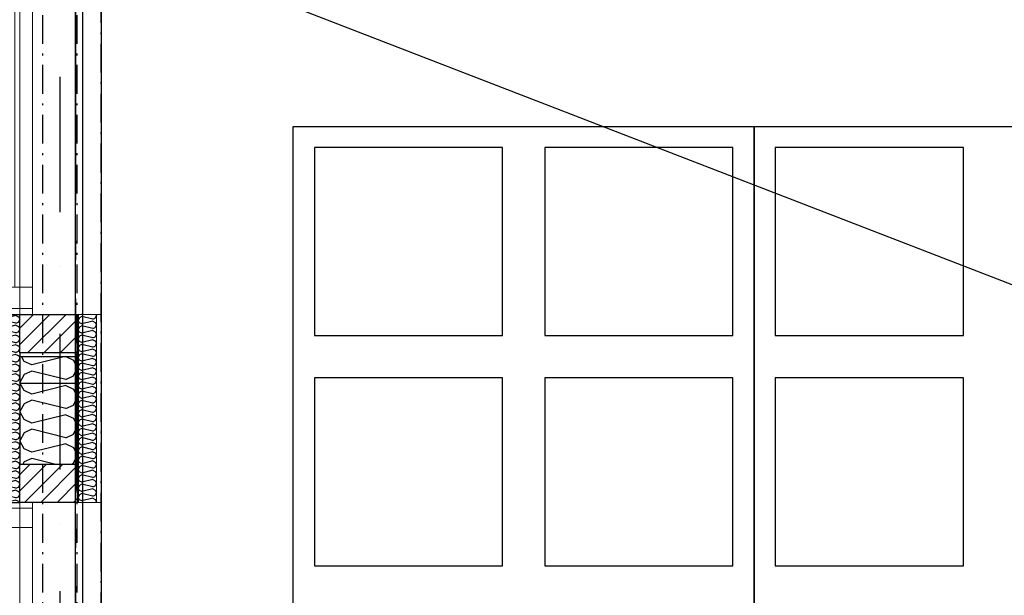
# Model space of a CAD drawing. Header units: millimetres. Extents: x -173281 to 144469, y -85977 to 83288.
# Tile 227 of 256: x -77818 to -75254, y -24039 to -22539. Entities that reach past the tile are written whole.
import ezdxf
from ezdxf.enums import TextEntityAlignment as Align

# ---------------------------------------------------------------- set-up
doc = ezdxf.new("R2010")
doc.units = ezdxf.units.MM
doc.header["$LTSCALE"] = 0.5
doc.header["$MEASUREMENT"] = 0
for name, pattern in [('Akselinje', [1500, 1000, -200, 100, -200]), ('Over snittplan', [260, 150, -50, 10, -50]), ('PLINE', [0]), ('Prikk & stiplet', [1340.555525, 705.555534, -352.777767, 0, -282.222223])]:
    doc.linetypes.add(name, pattern=pattern)
for name, color, linetype in [('222- Søyler  (Skravur)(Nye konstruksjoner)', 7, 'Continuous'), ('222- Søyler (Nye konstruksjoner)', 7, 'Continuous'), ('223- Bjelker(Nye konstruksjoner)', 7, 'Continuous'), ('232- Ikke-bærende yttervegger', 7, 'Continuous'), ('232- Ikke-bærende yttervegger (Skravur)', 7, 'Continuous'), ('232- Ikke-bærende yttervegger (Skravur)(Nye konstruksjoner)', 7, 'Continuous'), ('232- Ikke-bærende yttervegger(Nye konstruksjoner)', 7, 'Continuous'), ('235- Utvendig kledning og overflate', 7, 'Continuous'), ('235- Utvendig kledning og overflate (Skravur)(Nye konstruksjoner)', 7, 'Continuous'), ('244- Vinduer_ dører_ foldevegger(Nye konstruksjoner)', 7, 'Continuous'), ('252- Gulv på grunn_ bunnplate', 7, 'Continuous'), ('253- Oppforet gulv_ påstøp(Nye konstruksjoner)', 7, 'Continuous'), ('256- Faste himlinger og overflatebehandling(Nye konstruksjoner)', 7, 'Continuous'), ('82-- Modullinjer', 7, 'Continuous'), ('852- Teknisk_symbolsk informasjon_ bygning(Nye konstruksjoner)', 7, 'Continuous'), ('862- M___Nettoareal(Nye konstruksjoner)', 7, 'Continuous'), ('862- M___Nettoareal(Polylinje)(Nye konstruksjoner)', 7, 'Continuous'), ('862- M___Nettoareal(Tekst)(Nye konstruksjoner)', 7, 'Continuous')]:
    doc.layers.add(name, color=color, linetype=linetype)
for name, color, linetype, lineweight in [('234- Vinduer_ dører_ porter(Nye konstruksjoner)', 7, 'Continuous', 0), ('235- Utvendig kledning og overflate(Nye konstruksjoner)', 7, 'Continuous', 0), ('236- Innvendig kledning og overflate(Nye konstruksjoner)', 7, 'Continuous', 0)]:
    doc.layers.add(name, color=color, linetype=linetype, lineweight=lineweight)
doc.styles.add('GENERATED_STYLE_1', font='arial.ttf')
doc.styles.add('GENERATED_STYLE_2', font='arial.ttf')
pattern_1 = [(45, (0, 0), (-21.213203, 21.213203), [])]

# ---------------------------------------------------------------- blocks, each defined once
blk = doc.blocks.new('Dans_teater_A-120_6', base_point=(-73175.2, -21455.7))
at = {"layer": '862- M___Nettoareal(Polylinje)(Nye konstruksjoner)', "linetype": 'PLINE', "flags": 128}
blk.add_lwpolyline([(-77605.7, -22311.9), (-77605.7, -25661.9), (-76468.2, -25661.9), (-76468.2, -25666.9), (-68938.2, -25666.9), (-68938.2, -22216.9), (-68938.2, -18756.9), (-77605.7, -18756.9), (-77605.7, -22121.9), (-77668.2, -22121.9), (-77768.2, -22121.9), (-77768.2, -22311.9), (-77668.2, -22311.9)], close=True, dxfattribs=at)
at = {"layer": '862- M___Nettoareal(Tekst)(Nye konstruksjoner)', "style": 'GENERATED_STYLE_1'}
for tag, height, p in [('DUMMY_862', 150, (-73293.1, -20924)), ('ROOM_NAME', 150, (-73293.1, -22021.7)), ('DUMMY_861', 100, (-73450.2, -21621.5)), ('ROOM_NUMBER', 100, (-73450.2, -22010.3)), ('DUMMY_863', 100, (-73057.4, -21987.4))]:
    blk.add_attdef(tag, text='', height=height, rotation=90, dxfattribs=at).set_placement(p, align=Align.TOP_LEFT)
blk = doc.blocks.new('*X463')
at = {"layer": '232- Ikke-bærende yttervegger (Skravur)', "linetype": 'PLINE'}
for p, q in [((-77806.6, -23429.4), (-77813.5, -23416.9)), ((-77786.3, -23438.6), (-77806.6, -23429.4)), ((-77699.5, -23416.9), (-77786.3, -23438.6)), ((-77697.6, -23416.9), (-77678, -23425.9)), ((-77678, -23425.9), (-77668.2, -23446.6)), ((-77786.3, -23454.6), (-77806.6, -23463.8)), ((-77698.3, -23476.6), (-77786.3, -23454.6)), ((-77678, -23467.3), (-77668.2, -23446.6)), ((-77806.6, -23463.8), (-77818.2, -23484.5)), ((-77698.3, -23476.6), (-77678, -23467.3)), ((-77816.8, -23486.9), (-77818.2, -23484.5))]:
    blk.add_line(p, q, dxfattribs=at)
blk = doc.blocks.new('*X597')
at = {"layer": '235- Utvendig kledning og overflate (Skravur)(Nye konstruksjoner)', "linetype": 'PLINE'}
for p, q in [((-77867.8, -23306.9), (-77868.2, -23307.5)), ((-77864.3, -23314.4), (-77868.2, -23307.5)), ((-77864.3, -23325.9), (-77868.2, -23332.8)), ((-77857.5, -23317.5), (-77864.3, -23314.4)), ((-77857.5, -23322.8), (-77864.3, -23325.9)), ((-77828.2, -23310.1), (-77857.5, -23317.5)), ((-77828.2, -23330.1), (-77857.5, -23322.8)), ((-77828.2, -23310.1), (-77821.4, -23313.2)), ((-77828.2, -23330.1), (-77821.4, -23327)), ((-77821.4, -23313.2), (-77818.2, -23320.1)), ((-77821.4, -23327), (-77818.2, -23320.1)), ((-77864.3, -23339.7), (-77868.2, -23332.8)), ((-77864.3, -23351.2), (-77868.2, -23358.1)), ((-77857.5, -23342.8), (-77864.3, -23339.7)), ((-77857.5, -23348.1), (-77864.3, -23351.2)), ((-77828.2, -23335.4), (-77857.5, -23342.8)), ((-77828.2, -23355.4), (-77857.5, -23348.1)), ((-77828.2, -23335.4), (-77821.4, -23338.5)), ((-77828.2, -23355.4), (-77821.4, -23352.3)), ((-77821.4, -23338.5), (-77818.2, -23345.4)), ((-77821.4, -23352.3), (-77818.2, -23345.4)), ((-77864.3, -23365), (-77868.2, -23358.1)), ((-77864.3, -23376.5), (-77868.2, -23383.4)), ((-77857.5, -23368.1), (-77864.3, -23365)), ((-77857.5, -23373.4), (-77864.3, -23376.5)), ((-77828.2, -23360.7), (-77857.5, -23368.1)), ((-77828.2, -23380.7), (-77857.5, -23373.4)), ((-77828.2, -23360.7), (-77821.4, -23363.8)), ((-77828.2, -23380.7), (-77821.4, -23377.6)), ((-77821.4, -23363.8), (-77818.2, -23370.7)), ((-77821.4, -23377.6), (-77818.2, -23370.7)), ((-77864.3, -23390.3), (-77868.2, -23383.4)), ((-77864.3, -23401.8), (-77868.2, -23408.7)), ((-77857.5, -23393.4), (-77864.3, -23390.3)), ((-77857.5, -23398.7), (-77864.3, -23401.8)), ((-77828.2, -23386), (-77857.5, -23393.4)), ((-77828.2, -23406), (-77857.5, -23398.7)), ((-77828.2, -23386), (-77821.4, -23389.1)), ((-77828.2, -23406), (-77821.4, -23402.9)), ((-77821.4, -23389.1), (-77818.2, -23396)), ((-77821.4, -23402.9), (-77818.2, -23396)), ((-77864.3, -23415.6), (-77868.2, -23408.7)), ((-77864.3, -23427), (-77868.2, -23434)), ((-77857.5, -23418.7), (-77864.3, -23415.6)), ((-77857.5, -23424), (-77864.3, -23427)), ((-77828.2, -23411.3), (-77857.5, -23418.7)), ((-77828.2, -23431.3), (-77857.5, -23424)), ((-77828.2, -23411.3), (-77821.4, -23414.4)), ((-77828.2, -23431.3), (-77821.4, -23428.2)), ((-77821.4, -23414.4), (-77818.2, -23421.3)), ((-77821.4, -23428.2), (-77818.2, -23421.3)), ((-77864.3, -23440.9), (-77868.2, -23434)), ((-77864.3, -23452.3), (-77868.2, -23459.3)), ((-77857.5, -23443.9), (-77864.3, -23440.9)), ((-77857.5, -23449.3), (-77864.3, -23452.3)), ((-77828.2, -23436.6), (-77857.5, -23443.9)), ((-77828.2, -23456.6), (-77857.5, -23449.3)), ((-77828.2, -23436.6), (-77821.4, -23439.7)), ((-77828.2, -23456.6), (-77821.4, -23453.5)), ((-77821.4, -23439.7), (-77818.2, -23446.6)), ((-77821.4, -23453.5), (-77818.2, -23446.6)), ((-77864.3, -23466.2), (-77868.2, -23459.3)), ((-77864.3, -23477.6), (-77868.2, -23484.5)), ((-77857.5, -23469.2), (-77864.3, -23466.2)), ((-77857.5, -23474.6), (-77864.3, -23477.6)), ((-77828.2, -23461.9), (-77857.5, -23469.2)), ((-77828.2, -23481.9), (-77857.5, -23474.6)), ((-77828.2, -23461.9), (-77821.4, -23465)), ((-77828.2, -23481.9), (-77821.4, -23478.8)), ((-77821.4, -23465), (-77818.2, -23471.9)), ((-77821.4, -23478.8), (-77818.2, -23471.9)), ((-77864.3, -23491.5), (-77868.2, -23484.5)), ((-77864.3, -23502.9), (-77868.2, -23509.8)), ((-77864.3, -23516.7), (-77868.2, -23509.8)), ((-77857.5, -23494.5), (-77864.3, -23491.5)), ((-77857.5, -23499.8), (-77864.3, -23502.9)), ((-77828.2, -23487.2), (-77857.5, -23494.5)), ((-77828.2, -23507.2), (-77857.5, -23499.8)), ((-77828.2, -23487.2), (-77821.4, -23490.3)), ((-77828.2, -23507.2), (-77821.4, -23504.1)), ((-77821.4, -23490.3), (-77818.2, -23497.2)), ((-77821.4, -23504.1), (-77818.2, -23497.2)), ((-77864.3, -23528.2), (-77868.2, -23535.1)), ((-77864.3, -23542), (-77868.2, -23535.1)), ((-77857.5, -23519.8), (-77864.3, -23516.7)), ((-77857.5, -23525.1), (-77864.3, -23528.2)), ((-77828.2, -23512.5), (-77857.5, -23519.8)), ((-77828.2, -23532.5), (-77857.5, -23525.1)), ((-77828.2, -23512.5), (-77821.4, -23515.6)), ((-77828.2, -23532.5), (-77821.4, -23529.4)), ((-77821.4, -23515.6), (-77818.2, -23522.5)), ((-77821.4, -23529.4), (-77818.2, -23522.5)), ((-77864.3, -23553.5), (-77868.2, -23560.4)), ((-77864.3, -23567.3), (-77868.2, -23560.4)), ((-77857.5, -23545.1), (-77864.3, -23542)), ((-77857.5, -23550.4), (-77864.3, -23553.5)), ((-77828.2, -23537.8), (-77857.5, -23545.1)), ((-77828.2, -23557.8), (-77857.5, -23550.4)), ((-77828.2, -23537.8), (-77821.4, -23540.9)), ((-77828.2, -23557.8), (-77821.4, -23554.7)), ((-77821.4, -23540.9), (-77818.2, -23547.8)), ((-77821.4, -23554.7), (-77818.2, -23547.8)), ((-77864.3, -23578.8), (-77868.2, -23585.7)), ((-77864.3, -23592.6), (-77868.2, -23585.7)), ((-77857.5, -23570.4), (-77864.3, -23567.3)), ((-77857.5, -23575.7), (-77864.3, -23578.8)), ((-77828.2, -23563.1), (-77857.5, -23570.4)), ((-77828.2, -23583.1), (-77857.5, -23575.7)), ((-77828.2, -23563.1), (-77821.4, -23566.2)), ((-77828.2, -23583.1), (-77821.4, -23580)), ((-77821.4, -23566.2), (-77818.2, -23573.1)), ((-77821.4, -23580), (-77818.2, -23573.1)), ((-77864.3, -23604.1), (-77868.2, -23611)), ((-77864.3, -23617.9), (-77868.2, -23611)), ((-77857.5, -23595.7), (-77864.3, -23592.6)), ((-77857.5, -23601), (-77864.3, -23604.1)), ((-77828.2, -23588.4), (-77857.5, -23595.7)), ((-77828.2, -23608.4), (-77857.5, -23601)), ((-77828.2, -23588.4), (-77821.4, -23591.5)), ((-77828.2, -23608.4), (-77821.4, -23605.3)), ((-77821.4, -23591.5), (-77818.2, -23598.4)), ((-77821.4, -23605.3), (-77818.2, -23598.4)), ((-77864.3, -23629.4), (-77868.2, -23636.3)), ((-77864.3, -23643.2), (-77868.2, -23636.3)), ((-77857.5, -23621), (-77864.3, -23617.9)), ((-77857.5, -23626.3), (-77864.3, -23629.4)), ((-77828.2, -23613.7), (-77857.5, -23621)), ((-77828.2, -23633.6), (-77857.5, -23626.3)), ((-77828.2, -23613.7), (-77821.4, -23616.7)), ((-77828.2, -23633.6), (-77821.4, -23630.6)), ((-77821.4, -23616.7), (-77818.2, -23623.7)), ((-77821.4, -23630.6), (-77818.2, -23623.7)), ((-77864.3, -23654.7), (-77868.2, -23661.6)), ((-77864.3, -23668.5), (-77868.2, -23661.6)), ((-77857.5, -23646.3), (-77864.3, -23643.2)), ((-77857.5, -23651.6), (-77864.3, -23654.7)), ((-77828.2, -23639), (-77857.5, -23646.3)), ((-77828.2, -23658.9), (-77857.5, -23651.6)), ((-77828.2, -23639), (-77821.4, -23642)), ((-77828.2, -23658.9), (-77821.4, -23655.9)), ((-77821.4, -23642), (-77818.2, -23648.9)), ((-77821.4, -23655.9), (-77818.2, -23648.9)), ((-77864.3, -23680), (-77868.2, -23686.9)), ((-77864.3, -23693.8), (-77868.2, -23686.9)), ((-77857.5, -23671.6), (-77864.3, -23668.5)), ((-77857.5, -23676.9), (-77864.3, -23680)), ((-77828.2, -23664.3), (-77857.5, -23671.6)), ((-77828.2, -23684.2), (-77857.5, -23676.9)), ((-77828.2, -23664.3), (-77821.4, -23667.3)), ((-77828.2, -23684.2), (-77821.4, -23681.1)), ((-77821.4, -23667.3), (-77818.2, -23674.2)), ((-77821.4, -23681.1), (-77818.2, -23674.2)), ((-77864.3, -23705.3), (-77868.2, -23712.2)), ((-77864.3, -23719.1), (-77868.2, -23712.2)), ((-77857.5, -23696.9), (-77864.3, -23693.8)), ((-77857.5, -23702.2), (-77864.3, -23705.3)), ((-77828.2, -23689.5), (-77857.5, -23696.9)), ((-77828.2, -23709.5), (-77857.5, -23702.2)), ((-77828.2, -23714.8), (-77857.5, -23722.2)), ((-77828.2, -23689.5), (-77821.4, -23692.6)), ((-77828.2, -23709.5), (-77821.4, -23706.4)), ((-77828.2, -23714.8), (-77821.4, -23717.9)), ((-77821.4, -23692.6), (-77818.2, -23699.5)), ((-77821.4, -23706.4), (-77818.2, -23699.5)), ((-77864.3, -23730.6), (-77868.2, -23737.5)), ((-77864.3, -23744.4), (-77868.2, -23737.5)), ((-77857.5, -23722.2), (-77864.3, -23719.1)), ((-77857.5, -23727.5), (-77864.3, -23730.6)), ((-77828.2, -23734.8), (-77857.5, -23727.5)), ((-77828.2, -23740.1), (-77857.5, -23747.5)), ((-77828.2, -23734.8), (-77821.4, -23731.7)), ((-77828.2, -23740.1), (-77821.4, -23743.2)), ((-77821.4, -23717.9), (-77818.2, -23724.8)), ((-77821.4, -23731.7), (-77818.2, -23724.8)), ((-77864.3, -23755.9), (-77868.2, -23762.8)), ((-77864.3, -23769.7), (-77868.2, -23762.8)), ((-77857.5, -23747.5), (-77864.3, -23744.4)), ((-77857.5, -23752.8), (-77864.3, -23755.9)), ((-77828.2, -23760.1), (-77857.5, -23752.8)), ((-77828.2, -23765.4), (-77857.5, -23772.8)), ((-77828.2, -23760.1), (-77821.4, -23757)), ((-77828.2, -23765.4), (-77821.4, -23768.5)), ((-77821.4, -23743.2), (-77818.2, -23750.1)), ((-77821.4, -23757), (-77818.2, -23750.1)), ((-77864.3, -23781.2), (-77868.2, -23788.1)), ((-77864.3, -23795), (-77868.2, -23788.1)), ((-77857.5, -23772.8), (-77864.3, -23769.7)), ((-77857.5, -23778.1), (-77864.3, -23781.2)), ((-77828.2, -23785.4), (-77857.5, -23778.1)), ((-77828.2, -23790.7), (-77853, -23796.9)), ((-77828.2, -23785.4), (-77821.4, -23782.3)), ((-77828.2, -23790.7), (-77821.4, -23793.8)), ((-77821.4, -23768.5), (-77818.2, -23775.4)), ((-77821.4, -23782.3), (-77818.2, -23775.4)), ((-77860, -23796.9), (-77864.3, -23795)), ((-77821.4, -23793.8), (-77819.9, -23796.9))]:
    blk.add_line(p, q, dxfattribs=at)
blk = doc.blocks.new('Vindustempel[61]', base_point=(-77926.2, -22846.9))
at = {"layer": '852- Teknisk_symbolsk informasjon_ bygning(Nye konstruksjoner)', "char_height": 75, "attachment_point": 1, "rotation": 90, "style": 'GENERATED_STYLE_1'}
for s, insert in [('\\A1;{\\pql;\\pt0,50;\\fArial|b0|i0|c0|p0;\\W1.000000;x2\xa0390\\fArial|b0|i0|c0|p0;\\W1.000000;\\A1{\\H.66x;\\S^  ;}\\fArial|b0|i0|c0|p0;\\W1.000000;\\fArial|b0|i0|c0|p0;\\W1.000000;\\A1{\\H.66x;\\S^  ;}}', (-78643.9, -22775.5)), ('\\A1;{\\pql;\\pt0,50;\\fArial|b0|i0|c0|p0;\\W1.000000;890\\fArial|b0|i0|c0|p0;\\W1.000000;\\A1{\\H.66x;\\S^  ;}\\fArial|b0|i0|c0|p0;\\W1.000000;\\fArial|b0|i0|c0|p0;\\W1.000000;\\A1{\\H.66x;\\S^  ;}}', (-78643.9, -22947.1)), ('\\A1;{\\pql;\\pt0,50;\\fArial|b0|i0|c0|p0;\\W1.000000;850\\fArial|b0|i0|c0|p0;\\W1.000000;\\A1{\\H.66x;\\S^  ;}\\fArial|b0|i0|c0|p0;\\W1.000000;\\fArial|b0|i0|c0|p0;\\W1.000000;\\A1{\\H.66x;\\S^  ;}}', (-78526, -22947.1))]:
    blk.add_mtext(s, dxfattribs=dict(at, insert=insert))
at = {"layer": '852- Teknisk_symbolsk informasjon_ bygning(Nye konstruksjoner)', "style": 'GENERATED_STYLE_1'}
for tag, p in [('DUMMY_233', (-78661, -22466.7)), ('DUMMY_234', (-78543.2, -22775.5)), ('DUMMY_236', (-78425.3, -22947.1)), ('DUMMY_238', (-78307.4, -22964.3)), ('DUMMY_240', (-78189.6, -22964.3)), ('strUnitPrefix', (-78661, -23244.3)), ('DUMMY_235', (-78425.3, -23227.2)), ('DUMMY_237', (-78307.4, -23227.2)), ('DUMMY_239', (-78189.6, -23227.2)), ('strSillPrefix', (-78543.2, -23244.3))]:
    blk.add_attdef(tag, text='', height=75, rotation=90, dxfattribs=at).set_placement(p, align=Align.TOP_LEFT)
at = {"layer": '852- Teknisk_symbolsk informasjon_ bygning(Nye konstruksjoner)', "style": 'GENERATED_STYLE_2'}
blk.add_attdef('AC_WIDO_ID', text='', height=100, rotation=90, dxfattribs=at).set_placement((-78661, -22814.3), align=Align.BOTTOM_CENTER)
blk = doc.blocks.new('Vindu[61]')
at = {"layer": '234- Vinduer_ dører_ porter(Nye konstruksjoner)', "linetype": 'PLINE'}
for p, q in [((-77956.2, -23356.9), (-77956.2, -22336.9)), ((-77956.2, -22336.9), (-77926.2, -22336.9)), ((-77926.2, -23306.9), (-77926.2, -22386.9)), ((-77877.2, -22401.9), (-77877.2, -22386.9)), ((-77877.2, -22457.9), (-77877.2, -22401.9)), ((-77785.2, -22401.9), (-77877.2, -22401.9)), ((-77818.2, -23306.9), (-77818.2, -22386.9)), ((-77785.2, -22386.9), (-77785.2, -22401.9)), ((-77785.2, -22401.9), (-77785.2, -22457.9)), ((-77785.2, -22457.9), (-77877.2, -22457.9)), ((-77877.2, -23235.9), (-77877.2, -22457.9)), ((-77831.2, -23235.9), (-77831.2, -22457.9)), ((-77785.2, -22457.9), (-77785.2, -23235.9)), ((-77877.2, -23291.9), (-77877.2, -23235.9)), ((-77877.2, -23235.9), (-77785.2, -23235.9)), ((-77785.2, -23235.9), (-77785.2, -23291.9)), ((-77877.2, -23306.9), (-77877.2, -23291.9)), ((-77785.2, -23291.9), (-77877.2, -23291.9)), ((-77785.2, -23291.9), (-77785.2, -23306.9)), ((-77926.2, -23356.9), (-77956.2, -23356.9))]:
    blk.add_line(p, q, dxfattribs=at)
at = {"layer": '235- Utvendig kledning og overflate(Nye konstruksjoner)', "linetype": 'PLINE'}
for p, q in [((-77926.2, -22386.9), (-77926.2, -22336.9)), ((-77926.2, -22386.9), (-77907.2, -22386.9)), ((-77907.2, -22386.9), (-77877.2, -22386.9)), ((-77877.2, -22386.9), (-77868.2, -22386.9)), ((-77877.2, -22386.9), (-77868.2, -22386.9)), ((-77926.2, -23306.9), (-77907.2, -23306.9)), ((-77926.2, -23306.9), (-77926.2, -23356.9)), ((-77907.2, -23306.9), (-77877.2, -23306.9)), ((-77877.2, -23306.9), (-77868.2, -23306.9)), ((-77877.2, -23306.9), (-77868.2, -23306.9))]:
    blk.add_line(p, q, dxfattribs=at)
at = {"layer": '244- Vinduer_ dører_ foldevegger(Nye konstruksjoner)', "linetype": 'PLINE'}
for p, q in [((-77868.2, -22386.9), (-77818.2, -22386.9)), ((-77868.2, -22386.9), (-77818.2, -22386.9)), ((-77868.2, -23306.9), (-77818.2, -23306.9)), ((-77868.2, -23306.9), (-77818.2, -23306.9))]:
    blk.add_line(p, q, dxfattribs=at)
at = {"layer": '852- Teknisk_symbolsk informasjon_ bygning(Nye konstruksjoner)'}
ref = blk.add_blockref('Vindustempel[61]', (-77926.2, -22846.9), dxfattribs=at)
ref.add_attrib('AC_WIDO_ID', 'VA-07', dxfattribs={"color": 7, "height": 100, "rotation": 90, "style": 'GENERATED_STYLE_2'}).set_placement((-78661, -22814.3), align=Align.BOTTOM_CENTER)
ref.add_attrib('strUnitPrefix', 'BxH:', dxfattribs={"color": 7, "height": 75, "rotation": 90, "style": 'GENERATED_STYLE_1'}).set_placement((-78661, -23244.3), align=Align.TOP_LEFT)
ref.add_attrib('strSillPrefix', 'Bh.:', dxfattribs={"color": 7, "height": 75, "rotation": 90, "style": 'GENERATED_STYLE_1'}).set_placement((-78543.2, -23244.3), align=Align.TOP_LEFT)
ref.add_attrib('DUMMY_238', '-', dxfattribs={"color": 7, "height": 75, "rotation": 90, "style": 'GENERATED_STYLE_1'}).set_placement((-78307.4, -22964.3), align=Align.TOP_LEFT)
ref.add_attrib('DUMMY_240', '-', dxfattribs={"color": 7, "height": 75, "rotation": 90, "style": 'GENERATED_STYLE_1'}).set_placement((-78189.6, -22964.3), align=Align.TOP_LEFT)
blk = doc.blocks.new('Dørstempel[62]', base_point=(-77926.2, -24606.9))
at = {"layer": '852- Teknisk_symbolsk informasjon_ bygning(Nye konstruksjoner)', "char_height": 75, "attachment_point": 1, "rotation": 90, "style": 'GENERATED_STYLE_1'}
for s, insert in [('\\A1;{\\pql;\\pt0,50;\\fArial|b0|i0|c0|p0;\\W1.000000;x2\xa0090\\fArial|b0|i0|c0|p0;\\W1.000000;\\A1{\\H.66x;\\S^  ;}\\fArial|b0|i0|c0|p0;\\W1.000000;\\fArial|b0|i0|c0|p0;\\W1.000000;\\A1{\\H.66x;\\S^  ;}}', (-78593.9, -24492.6)), ('\\A1;{\\pql;\\pt0,50;\\fArial|b0|i0|c0|p0;\\W1.000000;1\xa0590\\fArial|b0|i0|c0|p0;\\W1.000000;\\A1{\\H.66x;\\S^  ;}\\fArial|b0|i0|c0|p0;\\W1.000000;\\fArial|b0|i0|c0|p0;\\W1.000000;\\A1{\\H.66x;\\S^  ;}}', (-78593.9, -24750))]:
    blk.add_mtext(s, dxfattribs=dict(at, insert=insert))
at = {"layer": '852- Teknisk_symbolsk informasjon_ bygning(Nye konstruksjoner)', "style": 'GENERATED_STYLE_1'}
for tag, p in [('DUMMY_228', (-78611, -24183.8)), ('DUMMY_230', (-78493.2, -24750)), ('DUMMY_232', (-78375.3, -24767.2)), ('DUMMY_234', (-78257.4, -24767.2))]:
    blk.add_attdef(tag, text='', height=75, rotation=90, dxfattribs=at).set_placement(p, align=Align.TOP_LEFT)
blk.add_attdef('AC_WIDO_ID', text='', height=100, rotation=90, dxfattribs=at).set_placement((-78611, -24574.4), align=Align.BOTTOM_CENTER)
for tag, p in [('DUMMY_229', (-78493.2, -24807.2)), ('DUMMY_231', (-78375.3, -24807.2)), ('DUMMY_233', (-78257.4, -24807.2)), ('strUnitPrefix', (-78611, -24824.3))]:
    blk.add_attdef(tag, text='', height=75, rotation=90, dxfattribs=at).set_placement(p, align=Align.TOP_RIGHT)
blk = doc.blocks.new('Dør tofløyet[35]')
at = {"layer": '234- Vinduer_ dører_ porter(Nye konstruksjoner)', "linetype": 'PLINE'}
for p, q in [((-77926.2, -23796.9), (-77926.2, -25416.9)), ((-77877.2, -23811.9), (-77877.2, -23796.9)), ((-77877.2, -23796.9), (-77785.2, -23796.9)), ((-77877.2, -23861.9), (-77877.2, -23811.9)), ((-77877.2, -23811.9), (-77785.2, -23811.9)), ((-77818.2, -23796.9), (-77818.2, -25416.9)), ((-77785.2, -23811.9), (-77785.2, -23796.9)), ((-77785.2, -23811.9), (-77785.2, -23861.9)), ((-77877.2, -23861.9), (-78399.2, -23861.9)), ((-77877.2, -23861.9), (-77877.2, -25351.9)), ((-77785.2, -23861.9), (-77877.2, -23861.9)), ((-77785.2, -25351.9), (-77785.2, -23861.9)), ((-77877.2, -25351.9), (-78845.2, -25351.9)), ((-77877.2, -25401.9), (-77877.2, -25351.9)), ((-77877.2, -25351.9), (-77785.2, -25351.9)), ((-77785.2, -25351.9), (-77785.2, -25401.9)), ((-77877.2, -25401.9), (-77877.2, -25416.9)), ((-77785.2, -25401.9), (-77877.2, -25401.9)), ((-77785.2, -25401.9), (-77785.2, -25416.9)), ((-77877.2, -25416.9), (-77785.2, -25416.9))]:
    blk.add_line(p, q, dxfattribs=at)
for centre, radius, start, end in [((-77877.2, -23861.9), 522, 180, 270), ((-77877.2, -25351.9), 968, 90, 180)]:
    blk.add_arc(centre, radius, start, end, dxfattribs=at)
at = {"layer": '235- Utvendig kledning og overflate(Nye konstruksjoner)', "linetype": 'PLINE'}
for p, q in [((-77926.2, -23796.9), (-77907.2, -23796.9)), ((-77907.2, -23796.9), (-77877.2, -23796.9)), ((-77877.2, -23796.9), (-77868.2, -23796.9)), ((-77877.2, -23796.9), (-77868.2, -23796.9)), ((-77926.2, -25416.9), (-77907.2, -25416.9)), ((-77907.2, -25416.9), (-77877.2, -25416.9)), ((-77877.2, -25416.9), (-77868.2, -25416.9)), ((-77877.2, -25416.9), (-77868.2, -25416.9))]:
    blk.add_line(p, q, dxfattribs=at)
at = {"layer": '244- Vinduer_ dører_ foldevegger(Nye konstruksjoner)', "linetype": 'PLINE'}
for p, q in [((-77868.2, -23796.9), (-77818.2, -23796.9)), ((-77868.2, -23796.9), (-77818.2, -23796.9)), ((-77868.2, -25416.9), (-77818.2, -25416.9)), ((-77868.2, -25416.9), (-77818.2, -25416.9))]:
    blk.add_line(p, q, dxfattribs=at)
at = {"layer": '852- Teknisk_symbolsk informasjon_ bygning(Nye konstruksjoner)'}
ref = blk.add_blockref('Dørstempel[62]', (-77926.2, -24606.9), dxfattribs=at)
ref.add_attrib('AC_WIDO_ID', 'A-120.3', dxfattribs={"color": 7, "height": 100, "rotation": 90, "style": 'GENERATED_STYLE_1'}).set_placement((-78611, -24574.4), align=Align.BOTTOM_CENTER)
ref.add_attrib('strUnitPrefix', 'BxH:', dxfattribs={"color": 7, "height": 75, "rotation": 90, "style": 'GENERATED_STYLE_1'}).set_placement((-78611, -24824.3), align=Align.TOP_RIGHT)
ref.add_attrib('DUMMY_232', '-', dxfattribs={"color": 7, "height": 75, "rotation": 90, "style": 'GENERATED_STYLE_1'}).set_placement((-78375.3, -24767.2), align=Align.TOP_LEFT)
ref.add_attrib('DUMMY_234', '-', dxfattribs={"color": 7, "height": 75, "rotation": 90, "style": 'GENERATED_STYLE_1'}).set_placement((-78257.4, -24767.2), align=Align.TOP_LEFT)
blk = doc.blocks.new('*X1098')
at = {"layer": '232- Ikke-bærende yttervegger (Skravur)(Nye konstruksjoner)', "linetype": 'PLINE'}
for p, q in [((-77662.5, -23315.5), (-77666.2, -23322.2)), ((-77662.5, -23328.8), (-77666.2, -23322.2)), ((-77656, -23312.6), (-77662.5, -23315.5)), ((-77656, -23331.8), (-77662.5, -23328.8)), ((-77656, -23307.5), (-77657.2, -23306.9)), ((-77653.8, -23306.9), (-77656, -23307.5)), ((-77627.8, -23319.6), (-77656, -23312.6)), ((-77627.8, -23324.7), (-77656, -23331.8)), ((-77627.8, -23319.6), (-77621.3, -23316.7)), ((-77627.8, -23324.7), (-77621.3, -23327.7)), ((-77621.3, -23316.7), (-77618.2, -23310)), ((-77621.3, -23327.7), (-77618.2, -23334.3)), ((-77619.6, -23306.9), (-77618.2, -23310)), ((-77662.5, -23339.8), (-77666.2, -23346.4)), ((-77662.5, -23353.1), (-77666.2, -23346.4)), ((-77656, -23336.9), (-77662.5, -23339.8)), ((-77656, -23356), (-77662.5, -23353.1)), ((-77627.8, -23343.9), (-77656, -23336.9)), ((-77627.8, -23349), (-77656, -23356)), ((-77627.8, -23343.9), (-77621.3, -23340.9)), ((-77627.8, -23349), (-77621.3, -23352)), ((-77621.3, -23340.9), (-77618.2, -23334.3)), ((-77621.3, -23352), (-77618.2, -23358.6)), ((-77662.5, -23364.1), (-77666.2, -23370.7)), ((-77662.5, -23377.4), (-77666.2, -23370.7)), ((-77656, -23361.1), (-77662.5, -23364.1)), ((-77656, -23380.3), (-77662.5, -23377.4)), ((-77627.8, -23368.2), (-77656, -23361.1)), ((-77627.8, -23373.3), (-77656, -23380.3)), ((-77627.8, -23368.2), (-77621.3, -23365.2)), ((-77627.8, -23373.3), (-77621.3, -23376.2)), ((-77621.3, -23365.2), (-77618.2, -23358.6)), ((-77621.3, -23376.2), (-77618.2, -23382.9)), ((-77662.5, -23388.4), (-77666.2, -23395)), ((-77662.5, -23401.6), (-77666.2, -23395)), ((-77656, -23385.4), (-77662.5, -23388.4)), ((-77656, -23404.6), (-77662.5, -23401.6)), ((-77627.8, -23392.5), (-77656, -23385.4)), ((-77627.8, -23397.6), (-77656, -23404.6)), ((-77627.8, -23392.5), (-77621.3, -23389.5)), ((-77627.8, -23397.6), (-77621.3, -23400.5)), ((-77621.3, -23389.5), (-77618.2, -23382.9)), ((-77621.3, -23400.5), (-77618.2, -23407.1)), ((-77621.3, -23413.8), (-77618.2, -23407.1)), ((-77662.5, -23412.7), (-77666.2, -23419.3)), ((-77662.5, -23425.9), (-77666.2, -23419.3)), ((-77656, -23409.7), (-77662.5, -23412.7)), ((-77656, -23428.9), (-77662.5, -23425.9)), ((-77627.8, -23416.7), (-77656, -23409.7)), ((-77627.8, -23421.8), (-77656, -23428.9)), ((-77627.8, -23416.7), (-77621.3, -23413.8)), ((-77627.8, -23421.8), (-77621.3, -23424.8)), ((-77621.3, -23424.8), (-77618.2, -23431.4)), ((-77621.3, -23438.1), (-77618.2, -23431.4)), ((-77662.5, -23436.9), (-77666.2, -23443.6)), ((-77662.5, -23450.2), (-77666.2, -23443.6)), ((-77656, -23434), (-77662.5, -23436.9)), ((-77656, -23453.2), (-77662.5, -23450.2)), ((-77656, -23458.3), (-77662.5, -23461.2)), ((-77627.8, -23441), (-77656, -23434)), ((-77627.8, -23446.1), (-77656, -23453.2)), ((-77627.8, -23465.3), (-77656, -23458.3)), ((-77627.8, -23441), (-77621.3, -23438.1)), ((-77627.8, -23446.1), (-77621.3, -23449.1)), ((-77621.3, -23449.1), (-77618.2, -23455.7)), ((-77621.3, -23462.3), (-77618.2, -23455.7)), ((-77662.5, -23461.2), (-77666.2, -23467.8)), ((-77662.5, -23474.5), (-77666.2, -23467.8)), ((-77656, -23477.4), (-77662.5, -23474.5)), ((-77656, -23482.5), (-77662.5, -23485.5)), ((-77627.8, -23470.4), (-77656, -23477.4)), ((-77627.8, -23489.6), (-77656, -23482.5)), ((-77627.8, -23465.3), (-77621.3, -23462.3)), ((-77627.8, -23470.4), (-77621.3, -23473.4)), ((-77621.3, -23473.4), (-77618.2, -23480)), ((-77621.3, -23486.6), (-77618.2, -23480)), ((-77662.5, -23485.5), (-77666.2, -23492.1)), ((-77662.5, -23498.8), (-77666.2, -23492.1)), ((-77662.5, -23509.8), (-77666.2, -23516.4)), ((-77656, -23501.7), (-77662.5, -23498.8)), ((-77656, -23506.8), (-77662.5, -23509.8)), ((-77627.8, -23494.7), (-77656, -23501.7)), ((-77627.8, -23513.9), (-77656, -23506.8)), ((-77627.8, -23489.6), (-77621.3, -23486.6)), ((-77627.8, -23494.7), (-77621.3, -23497.6)), ((-77621.3, -23497.6), (-77618.2, -23504.3)), ((-77621.3, -23510.9), (-77618.2, -23504.3)), ((-77662.5, -23523), (-77666.2, -23516.4)), ((-77662.5, -23534.1), (-77666.2, -23540.7)), ((-77656, -23526), (-77662.5, -23523)), ((-77656, -23531.1), (-77662.5, -23534.1)), ((-77627.8, -23519), (-77656, -23526)), ((-77627.8, -23538.1), (-77656, -23531.1)), ((-77627.8, -23513.9), (-77621.3, -23510.9)), ((-77627.8, -23519), (-77621.3, -23521.9)), ((-77627.8, -23538.1), (-77621.3, -23535.2)), ((-77621.3, -23521.9), (-77618.2, -23528.6)), ((-77621.3, -23535.2), (-77618.2, -23528.6)), ((-77662.5, -23547.3), (-77666.2, -23540.7)), ((-77662.5, -23558.3), (-77666.2, -23565)), ((-77656, -23550.3), (-77662.5, -23547.3)), ((-77656, -23555.4), (-77662.5, -23558.3)), ((-77627.8, -23543.2), (-77656, -23550.3)), ((-77627.8, -23562.4), (-77656, -23555.4)), ((-77627.8, -23543.2), (-77621.3, -23546.2)), ((-77627.8, -23562.4), (-77621.3, -23559.5)), ((-77621.3, -23546.2), (-77618.2, -23552.8)), ((-77621.3, -23559.5), (-77618.2, -23552.8)), ((-77662.5, -23571.6), (-77666.2, -23565)), ((-77662.5, -23582.6), (-77666.2, -23589.3)), ((-77656, -23574.6), (-77662.5, -23571.6)), ((-77656, -23579.7), (-77662.5, -23582.6)), ((-77627.8, -23567.5), (-77656, -23574.6)), ((-77627.8, -23586.7), (-77656, -23579.7)), ((-77627.8, -23567.5), (-77621.3, -23570.5)), ((-77627.8, -23586.7), (-77621.3, -23583.7)), ((-77621.3, -23570.5), (-77618.2, -23577.1)), ((-77621.3, -23583.7), (-77618.2, -23577.1)), ((-77662.5, -23595.9), (-77666.2, -23589.3)), ((-77662.5, -23606.9), (-77666.2, -23613.5)), ((-77656, -23598.8), (-77662.5, -23595.9)), ((-77656, -23603.9), (-77662.5, -23606.9)), ((-77627.8, -23591.8), (-77656, -23598.8)), ((-77627.8, -23611), (-77656, -23603.9)), ((-77627.8, -23591.8), (-77621.3, -23594.8)), ((-77627.8, -23611), (-77621.3, -23608)), ((-77621.3, -23594.8), (-77618.2, -23601.4)), ((-77621.3, -23608), (-77618.2, -23601.4)), ((-77662.5, -23620.2), (-77666.2, -23613.5)), ((-77662.5, -23631.2), (-77666.2, -23637.8)), ((-77662.5, -23644.4), (-77666.2, -23637.8)), ((-77656, -23623.1), (-77662.5, -23620.2)), ((-77656, -23628.2), (-77662.5, -23631.2)), ((-77627.8, -23616.1), (-77656, -23623.1)), ((-77627.8, -23635.3), (-77656, -23628.2)), ((-77627.8, -23616.1), (-77621.3, -23619)), ((-77627.8, -23635.3), (-77621.3, -23632.3)), ((-77621.3, -23619), (-77618.2, -23625.7)), ((-77621.3, -23632.3), (-77618.2, -23625.7)), ((-77662.5, -23655.5), (-77666.2, -23662.1)), ((-77662.5, -23668.7), (-77666.2, -23662.1)), ((-77656, -23647.4), (-77662.5, -23644.4)), ((-77656, -23652.5), (-77662.5, -23655.5)), ((-77627.8, -23640.4), (-77656, -23647.4)), ((-77627.8, -23659.5), (-77656, -23652.5)), ((-77627.8, -23640.4), (-77621.3, -23643.3)), ((-77627.8, -23659.5), (-77621.3, -23656.6)), ((-77621.3, -23643.3), (-77618.2, -23650)), ((-77621.3, -23656.6), (-77618.2, -23650)), ((-77662.5, -23679.8), (-77666.2, -23686.4)), ((-77662.5, -23693), (-77666.2, -23686.4)), ((-77656, -23671.7), (-77662.5, -23668.7)), ((-77656, -23676.8), (-77662.5, -23679.8)), ((-77627.8, -23664.7), (-77656, -23671.7)), ((-77627.8, -23683.8), (-77656, -23676.8)), ((-77627.8, -23688.9), (-77656, -23696)), ((-77627.8, -23664.7), (-77621.3, -23667.6)), ((-77627.8, -23683.8), (-77621.3, -23680.9)), ((-77627.8, -23688.9), (-77621.3, -23691.9)), ((-77621.3, -23667.6), (-77618.2, -23674.2)), ((-77621.3, -23680.9), (-77618.2, -23674.2)), ((-77662.5, -23704), (-77666.2, -23710.7)), ((-77662.5, -23717.3), (-77666.2, -23710.7)), ((-77656, -23696), (-77662.5, -23693)), ((-77656, -23701.1), (-77662.5, -23704)), ((-77627.8, -23708.1), (-77656, -23701.1)), ((-77627.8, -23713.2), (-77656, -23720.3)), ((-77627.8, -23708.1), (-77621.3, -23705.2)), ((-77627.8, -23713.2), (-77621.3, -23716.2)), ((-77621.3, -23691.9), (-77618.2, -23698.5)), ((-77621.3, -23705.2), (-77618.2, -23698.5)), ((-77662.5, -23728.3), (-77666.2, -23734.9)), ((-77662.5, -23741.6), (-77666.2, -23734.9)), ((-77656, -23720.3), (-77662.5, -23717.3)), ((-77656, -23725.4), (-77662.5, -23728.3)), ((-77627.8, -23732.4), (-77656, -23725.4)), ((-77627.8, -23737.5), (-77656, -23744.5)), ((-77627.8, -23732.4), (-77621.3, -23729.4)), ((-77627.8, -23737.5), (-77621.3, -23740.5)), ((-77621.3, -23716.2), (-77618.2, -23722.8)), ((-77621.3, -23729.4), (-77618.2, -23722.8)), ((-77621.3, -23740.5), (-77618.2, -23747.1)), ((-77662.5, -23752.6), (-77666.2, -23759.2)), ((-77662.5, -23765.9), (-77666.2, -23759.2)), ((-77656, -23744.5), (-77662.5, -23741.6)), ((-77656, -23749.6), (-77662.5, -23752.6)), ((-77656, -23768.8), (-77662.5, -23765.9)), ((-77627.8, -23756.7), (-77656, -23749.6)), ((-77627.8, -23761.8), (-77656, -23768.8)), ((-77627.8, -23756.7), (-77621.3, -23753.7)), ((-77627.8, -23761.8), (-77621.3, -23764.7)), ((-77621.3, -23753.7), (-77618.2, -23747.1)), ((-77621.3, -23764.7), (-77618.2, -23771.4)), ((-77662.5, -23776.9), (-77666.2, -23783.5)), ((-77662.5, -23790.1), (-77666.2, -23783.5)), ((-77656, -23773.9), (-77662.5, -23776.9)), ((-77656, -23793.1), (-77662.5, -23790.1)), ((-77627.8, -23781), (-77656, -23773.9)), ((-77627.8, -23786.1), (-77656, -23793.1)), ((-77627.8, -23781), (-77621.3, -23778)), ((-77627.8, -23786.1), (-77621.3, -23789)), ((-77621.3, -23778), (-77618.2, -23771.4)), ((-77621.3, -23789), (-77618.2, -23795.6)), ((-77618.8, -23796.9), (-77618.2, -23795.6))]:
    blk.add_line(p, q, dxfattribs=at)
blk = doc.blocks.new('*X1189')
at = {"layer": '232- Ikke-bærende yttervegger (Skravur)(Nye konstruksjoner)', "linetype": 'PLINE'}
for p, q in [((-77806.6, -23505.3), (-77816.8, -23486.9)), ((-77786.3, -23514.5), (-77806.6, -23505.3)), ((-77698.3, -23492.5), (-77786.3, -23514.5)), ((-77698.3, -23492.5), (-77678, -23501.8)), ((-77678, -23501.8), (-77668.2, -23522.5)), ((-77786.3, -23530.5), (-77806.6, -23539.7)), ((-77698.3, -23552.5), (-77786.3, -23530.5)), ((-77678, -23543.2), (-77668.2, -23522.5)), ((-77806.6, -23539.7), (-77818.2, -23560.4)), ((-77806.6, -23581.1), (-77818.2, -23560.4)), ((-77698.3, -23552.5), (-77678, -23543.2)), ((-77786.3, -23590.4), (-77806.6, -23581.1)), ((-77698.3, -23568.4), (-77786.3, -23590.4)), ((-77698.3, -23568.4), (-77678, -23577.6)), ((-77678, -23577.6), (-77668.2, -23598.4)), ((-77786.3, -23606.3), (-77806.6, -23615.6)), ((-77698.3, -23628.3), (-77786.3, -23606.3)), ((-77678, -23619.1), (-77668.2, -23598.4)), ((-77806.6, -23615.6), (-77818.2, -23636.3)), ((-77806.6, -23657), (-77818.2, -23636.3)), ((-77698.3, -23628.3), (-77678, -23619.1)), ((-77786.3, -23666.3), (-77806.6, -23657)), ((-77698.3, -23644.3), (-77786.3, -23666.3)), ((-77698.3, -23644.3), (-77678, -23653.5)), ((-77678, -23653.5), (-77668.2, -23674.2)), ((-77786.3, -23682.2), (-77806.6, -23691.5)), ((-77727.4, -23696.9), (-77786.3, -23682.2)), ((-77678, -23695), (-77668.2, -23674.2)), ((-77806.6, -23691.5), (-77809.6, -23696.9)), ((-77682.3, -23696.9), (-77678, -23695))]:
    blk.add_line(p, q, dxfattribs=at)
blk = doc.blocks.new('Standard grid marker[179]', base_point=(-77673.2, 26434.4))
at = {"layer": '82-- Modullinjer', "linetype": 'Akselinje'}
blk.add_line((-77673.2, 26234.4), (-77673.2, -50374.4), dxfattribs=at)
at = {"layer": '82-- Modullinjer', "style": 'GENERATED_STYLE_2'}
for tag, p in [('AC_MarkerText_1_0', (-77800.7, 26644.4)), ('AC_MarkerText_1_1', (-77800.7, -50864.4))]:
    blk.add_attdef(tag, text='', height=175, rotation=90, dxfattribs=at).set_placement(p, align=Align.TOP_CENTER)

msp = doc.modelspace()

# ---------------------------------------------------------------- hatches: boundary and pattern name
at = {"layer": '222- Søyler  (Skravur)(Nye konstruksjoner)', "linetype": 'Continuous'}
h = msp.add_hatch(dxfattribs=at)
h.set_pattern_fill('Skrålinjer_1', color=256, style=0, pattern_type=2)
h.set_pattern_definition(pattern_1)
h.paths.add_polyline_path([(-77668.2, -23306.9), (-77818.2, -23306.9), (-77818.2, -23406.9), (-77668.2, -23406.9)])
h = msp.add_hatch(dxfattribs=at)
h.set_pattern_fill('Skrålinjer_1', color=256, style=0, pattern_type=2)
h.set_pattern_definition(pattern_1)
h.paths.add_polyline_path([(-77668.2, -23696.9), (-77818.2, -23696.9), (-77818.2, -23796.9), (-77668.2, -23796.9)])
at = {"layer": '232- Ikke-bærende yttervegger (Skravur)(Nye konstruksjoner)', "linetype": 'Continuous'}
msp.add_hatch(color=256, dxfattribs=at).paths.add_polyline_path([(-77668.2, -23796.9), (-77666.2, -23796.9), (-77666.2, -23306.9), (-77668.2, -23306.9)])
h = msp.add_hatch(dxfattribs=at)
h.set_pattern_fill('Gips', color=256, style=0, pattern_type=2)
h.set_pattern_definition([(270, (0, 0), (86.60254, 0), [0, -50]), (270, (43.3, -25), (86.60254, 0), [0, -50])])
h.paths.add_polyline_path([(-77605.7, -23306.9), (-77618.2, -23306.9), (-77618.2, -23796.9), (-77605.7, -23796.9)])

# ---------------------------------------------------------------- linework, layer by layer
at = {"layer": '222- Søyler (Nye konstruksjoner)', "linetype": 'PLINE', "flags": 128}
for points in [[(-77668.2, -23306.9), (-77668.2, -23406.9), (-77818.2, -23406.9), (-77818.2, -23306.9)], [(-77668.2, -23696.9), (-77668.2, -23796.9), (-77818.2, -23796.9), (-77818.2, -23696.9)]]:
    msp.add_lwpolyline(points, close=True, dxfattribs=at)
at = {"layer": '223- Bjelker(Nye konstruksjoner)', "linetype": 'Over snittplan'}
for p, q in [((-77758.2, -25721.9), (-77758.2, -22311.9)), ((-77668.2, -25721.9), (-77668.2, -22311.9))]:
    msp.add_line(p, q, dxfattribs=at)
at = {"layer": '223- Bjelker(Nye konstruksjoner)', "linetype": 'Prikk & stiplet'}
msp.add_line((-77713.2, -25721.9), (-77713.2, -22311.9), dxfattribs=at)
at = {"layer": '232- Ikke-bærende yttervegger', "linetype": 'PLINE', "flags": 128}
for points in [[(-77818.2, -23416.9), (-77818.2, -23486.9)], [(-77668.2, -23486.9), (-77668.2, -23416.9)]]:
    msp.add_lwpolyline(points, dxfattribs=at)
at = {"layer": '232- Ikke-bærende yttervegger(Nye konstruksjoner)', "linetype": 'PLINE'}
msp.add_line((-77666.2, -23306.9), (-77666.2, -23796.9), dxfattribs=at)
at = {"layer": '232- Ikke-bærende yttervegger(Nye konstruksjoner)', "linetype": 'PLINE', "flags": 128}
for points in [[(-77668.2, -23406.9), (-77668.2, -23696.9)], [(-77818.2, -23486.9), (-77818.2, -23696.9)], [(-77668.2, -23696.9), (-77668.2, -23486.9)]]:
    msp.add_lwpolyline(points, dxfattribs=at)
at = {"layer": '235- Utvendig kledning og overflate', "linetype": 'PLINE', "flags": 128}
for points in [[(-77668.2, -23406.9), (-77818.2, -23406.9)], [(-77818.2, -23406.9), (-77818.2, -23416.9)], [(-77668.2, -23416.9), (-77668.2, -23406.9)], [(-77818.2, -23416.9), (-77668.2, -23416.9)], [(-77818.2, -23486.9), (-77818.2, -23696.9)], [(-77668.2, -23486.9), (-77818.2, -23486.9)], [(-77668.2, -23696.9), (-77668.2, -23486.9)], [(-77818.2, -23696.9), (-77668.2, -23696.9)]]:
    msp.add_lwpolyline(points, dxfattribs=at)
at = {"layer": '235- Utvendig kledning og overflate(Nye konstruksjoner)', "linetype": 'PLINE', "flags": 128}
for points in [[(-77605.7, -23306.9), (-77605.7, -22386.9)], [(-77818.2, -23796.9), (-77818.2, -23306.9)], [(-77818.2, -23306.9), (-77668.2, -23306.9)], [(-77668.2, -23306.9), (-77666.2, -23306.9)], [(-77666.2, -23306.9), (-77618.2, -23306.9)], [(-77618.2, -23306.9), (-77605.7, -23306.9)], [(-77818.2, -23796.9), (-77926.2, -23796.9)], [(-77668.2, -23796.9), (-77818.2, -23796.9)], [(-77666.2, -23796.9), (-77668.2, -23796.9)], [(-77618.2, -23796.9), (-77666.2, -23796.9)], [(-77605.7, -23796.9), (-77618.2, -23796.9)], [(-77605.7, -25416.8), (-77605.7, -23796.9)]]:
    msp.add_lwpolyline(points, dxfattribs=at)
at = {"layer": '236- Innvendig kledning og overflate(Nye konstruksjoner)', "linetype": 'PLINE'}
msp.add_line((-77618.2, -23796.9), (-77618.2, -23306.9), dxfattribs=at)
at = {"layer": '236- Innvendig kledning og overflate(Nye konstruksjoner)', "linetype": 'PLINE', "flags": 128}
msp.add_lwpolyline([(-77605.7, -23796.9), (-77605.7, -23306.9)], dxfattribs=at)
at = {"layer": '252- Gulv på grunn_ bunnplate', "linetype": 'PLINE', "flags": 128}
msp.add_lwpolyline([(-77673.2, -18641.9), (-68938.2, -18641.9), (-68938.2, -25666.9), (-76468.2, -25666.9), (-76468.2, -25596.9), (-77673.2, -25596.9)], close=True, dxfattribs=at)
at = {"layer": '253- Oppforet gulv_ påstøp(Nye konstruksjoner)', "linetype": 'PLINE', "flags": 128}
msp.add_lwpolyline([(-77653.7, -18756.9), (-68938.2, -18756.9), (-68938.2, -25666.9), (-77653.7, -25666.9)], close=True, dxfattribs=at)
at = {"layer": '256- Faste himlinger og overflatebehandling(Nye konstruksjoner)', "linetype": 'PLINE'}
msp.add_line((-68938.2, -25666.9), (-77605.7, -22311.9), dxfattribs=at)
at = {"layer": '256- Faste himlinger og overflatebehandling(Nye konstruksjoner)', "linetype": 'Over snittplan', "flags": 128}
msp.add_lwpolyline([(-77605.7, -25666.9), (-77605.7, -22311.9)], dxfattribs=at)
at = {"layer": '256- Faste himlinger og overflatebehandling(Nye konstruksjoner)', "linetype": 'PLINE'}
for points in [[(-75905.9, -22816.9), (-75905.9, -25216.9), (-77105.9, -25216.9), (-77105.9, -22816.9)], [(-74705.9, -22816.9), (-74705.9, -25216.9), (-75905.9, -25216.9), (-75905.9, -22816.9)], [(-76560.9, -22871.9), (-77050.9, -22871.9), (-77050.9, -23361.9), (-76560.9, -23361.9)], [(-75960.9, -22871.9), (-76450.9, -22871.9), (-76450.9, -23361.9), (-75960.9, -23361.9)], [(-75360.9, -22871.9), (-75850.9, -22871.9), (-75850.9, -23361.9), (-75360.9, -23361.9)], [(-76560.9, -23471.9), (-77050.9, -23471.9), (-77050.9, -23961.9), (-76560.9, -23961.9)], [(-75960.9, -23471.9), (-76450.9, -23471.9), (-76450.9, -23961.9), (-75960.9, -23961.9)], [(-75360.9, -23471.9), (-75850.9, -23471.9), (-75850.9, -23961.9), (-75360.9, -23961.9)]]:
    msp.add_lwpolyline(points, close=True, dxfattribs=at)

# ---------------------------------------------------------------- block references
at = {"layer": '232- Ikke-bærende yttervegger'}
msp.add_blockref('*X463', (0, 0), dxfattribs=at)
at = {"layer": '232- Ikke-bærende yttervegger(Nye konstruksjoner)'}
for name in ['*X1098', '*X1189']:
    msp.add_blockref(name, (0, 0), dxfattribs=at)
at = {"layer": '235- Utvendig kledning og overflate(Nye konstruksjoner)'}
msp.add_blockref('*X597', (0, 0), dxfattribs=at)
at = {"layer": '244- Vinduer_ dører_ foldevegger(Nye konstruksjoner)', "linetype": 'PLINE'}
for name in ['Vindu[61]', 'Dør tofløyet[35]']:
    msp.add_blockref(name, (0, 0), dxfattribs=at)
at = {"layer": '82-- Modullinjer', "linetype": 'PLINE'}
msp.add_blockref('Standard grid marker[179]', (-77673.2, 26434.4), dxfattribs=at)
at = {"layer": '862- M___Nettoareal(Nye konstruksjoner)', "linetype": 'Continuous'}
msp.add_blockref('Dans_teater_A-120_6', (-73175.2, -21455.7), dxfattribs=at)

doc.saveas('drawing.dxf')
